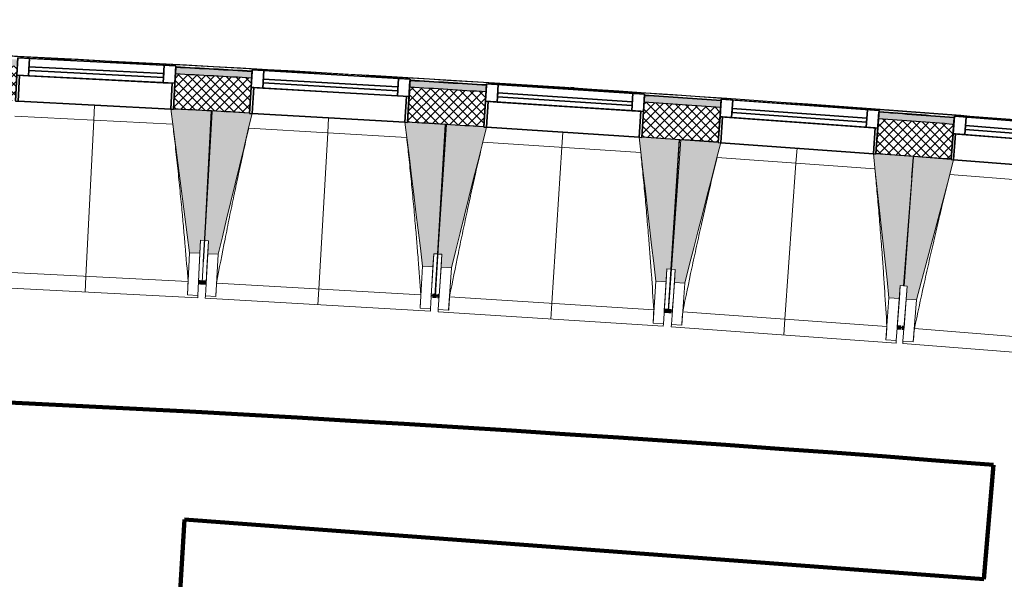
# Model space of a CAD drawing. Header units: centimetres. Extents: x -2631 to 8345, y -3715 to 485.
# Tile 28 of 82: x -1490 to -1110, y -2252 to -2036. Entities that reach past the tile are written whole.
import ezdxf

# ---------------------------------------------------------------- set-up
doc = ezdxf.new("R2010")
doc.units = ezdxf.units.CM
doc.linetypes.add('Tiret_2_', pattern=[0.25, 0.125, -0.125])
for name, color, linetype, lineweight in [('0-1', 7, 'Continuous', 5), ('HACHURE_C-3', 7, 'Continuous', 18), ('MENUISERIES', 7, 'Continuous', 18), ('MENUISERIES-1', 7, 'Continuous', 25), ('MUR', 7, 'Continuous', 25), ('MUR_C', 7, 'Continuous', 25), ('OSSATURE', 7, 'Continuous', 18), ('OSSATURE_C', 7, 'Continuous', 18), ('SERRU', 7, 'Continuous', 18), ('SERRU-traverse', 7, 'Continuous', 18), ('SOL', 7, 'Continuous', 25), ('Z', 7, 'Continuous', 18)]:
    doc.layers.add(name, color=color, linetype=linetype, lineweight=lineweight)
doc.layers.add('A-ANNO-NPLT', color=7, linetype='Continuous', lineweight=25, plot=False)
for name, color, linetype, lineweight, true_color in [('A-GLAZ-GLAS', 7, 'Continuous', 25, 0x5c63b1), ('ANNOTATIONS-3', 4, 'Tiret_2_', 100, 0x00ffff), ('ANNOTATIONS-6', 5, 'Continuous', 100, 0x0000ff), ('HACHURE_C-2', 7, 'Continuous', 5, 0xdadada), ('MENUISERIES-2', 7, 'Continuous', 25, 0x5c63b1), ('OSSATURE-1', 7, 'Continuous', 5, 0x787878), ('OSSATURE-2', 5, 'Continuous', 25, 0x0000ff)]:
    doc.layers.add(name, color=color, linetype=linetype, lineweight=lineweight, true_color=true_color)

# ---------------------------------------------------------------- blocks, each defined once
blk = doc.blocks.new('XXX_VIDE FENETRE - 590-389517-2021_015_1114_DCE_1_50_Sols Chape')
at = {"layer": 'A-ANNO-NPLT'}
for p, q in [((-30.51, 0), (-30.51, -10)), ((-29.51, 0), (-30.51, 0)), ((-29.51, -10), (-29.51, 0)), ((30.51, 0), (29.51, 0)), ((29.51, 0), (29.51, -10)), ((30.51, -10), (30.51, 0)), ((-30.51, -10), (-29.51, -10)), ((-26.01, -10), (-30.51, -10)), ((-30.51, -10), (-30.51, -16.75)), ((-26.01, -16.75), (-26.01, -10)), ((26.01, -10), (26.01, -16.75)), ((30.51, -10), (26.01, -10)), ((29.51, -10), (30.51, -10)), ((30.51, -16.75), (30.51, -10)), ((-30.51, -16.75), (-26.01, -16.75)), ((26.01, -16.75), (30.51, -16.75))]:
    blk.add_line(p, q, dxfattribs=at)
at = {"layer": 'A-GLAZ-GLAS'}
for p, q in [((26.01, -12), (-26.01, -12)), ((-26.01, -12), (-26.01, -13.5)), ((-26.01, -13.5), (26.01, -13.5)), ((26.01, -13.5), (26.01, -12))]:
    blk.add_line(p, q, dxfattribs=at)
at = {"layer": 'MENUISERIES-1'}
for p, q in [((-29.51, 0), (29.51, 0)), ((29.51, 0), (-29.51, 0)), ((-30.51, -10), (-30.51, -0.07)), ((-29.51, -0.07), (-29.51, -10)), ((29.51, -10), (29.51, -0.07)), ((30.51, -0.07), (30.51, -10)), ((30.51, -10), (-30.51, -10)), ((-30.51, -16.75), (-30.51, -10)), ((-30.51, -10), (30.51, -10)), ((-29.51, -10), (29.51, -10)), ((-26.01, -10), (-26.01, -16.75)), ((26.01, -10), (-26.01, -10)), ((26.01, -16.75), (26.01, -10)), ((30.51, -10), (30.51, -16.75)), ((30.51, -16.75), (-30.51, -16.75)), ((-26.01, -16.75), (26.01, -16.75))]:
    blk.add_line(p, q, dxfattribs=at)
at = {"layer": 'MENUISERIES-2'}
for p, q in [((-26.01, -13.5), (-26.01, -12)), ((-26.01, -12), (26.01, -12)), ((26.01, -13.5), (-26.01, -13.5)), ((26.01, -12), (26.01, -13.5))]:
    blk.add_line(p, q, dxfattribs=at)
blk = doc.blocks.new('Garde-corps - Garde-corps-508221-2021_015_1114_DCE_1_50_Sols Chape')
at = {"layer": 'SERRU-traverse'}
for p, q in [((-1469.82, -2051.86), (-1498.2, -2050.01)), ((-1416.32, -2055.34), (-1422.43, -2054.94)), ((-1400.05, -2056.44), (-1400.51, -2056.41)), ((-1400.51, -2056.41), (-1400.05, -2056.44)), ((-1275.84, -2062.57), (-1277.08, -2062.49)), ((-1151.74, -2072.59), (-1153.75, -2072.44)), ((-1153.75, -2072.44), (-1151.74, -2072.59)), ((-1129.51, -2073.99), (-1133.38, -2073.73))]:
    blk.add_line(p, q, dxfattribs=at)
for radius, start, end in [(13044.68, 85.301593, 87.259515), (13044.86, 85.791063, 87.258723), (13043.97, 86.825999, 86.955563), (13043.97, 86.427964, 86.557968), (13043.97, 86.029611, 86.159933), (13044.86, 85.301593, 85.790698), (13043.97, 85.633537, 85.761579)]:
    blk.add_arc((-2122.26, -15080.1), radius, start, end, dxfattribs=at)
blk = doc.blocks.new('B02_ARC_rvt-1-2021_015_1114_DCE_1_50_Sols Chape')
at = {"layer": 'HACHURE_C-2'}
h = blk.add_hatch(color=256, dxfattribs=at)
h.paths.add_polyline_path([(-1054.05, -2082.75), (-1053.84, -2080.26), (-1068.34, -2079.08), (-1068.54, -2081.57), (-1061.09, -2082.18)])
h.paths.add_polyline_path([(-1129.37, -2076.78), (-1129.17, -2074.29), (-1158.24, -2072.1), (-1158.42, -2074.6), (-1129.65, -2076.76)])
h.paths.add_polyline_path([(-1219.28, -2070.23), (-1219.1, -2067.74), (-1248.7, -2065.71), (-1248.86, -2068.21), (-1219.54, -2070.21)])
h.paths.add_polyline_path([(-1309.76, -2064.27), (-1309.59, -2061.77), (-1339.13, -2059.96), (-1339.28, -2062.46), (-1309.99, -2064.25)])
h.paths.add_polyline_path([(-1400.2, -2058.94), (-1400.05, -2056.44), (-1429.5, -2054.84), (-1429.63, -2057.34), (-1400.4, -2058.92)])
h.paths.add_polyline_path([(-1490.57, -2054.24), (-1490.44, -2051.74), (-1500.91, -2051.27), (-1501.11, -2053.73), (-1490.75, -2054.23)])
h.paths.add_polyline_path([(-1508.11, -2053.4), (-1507.9, -2050.91), (-1519.95, -2050.34), (-1520.06, -2052.84), (-1508.31, -2053.39)])
h.paths.add_polyline_path([(-1581.03, -2050.17), (-1580.92, -2047.67), (-1610.44, -2046.48), (-1610.53, -2048.97), (-1581.18, -2050.16)])
h.paths.add_polyline_path([(-1671.51, -2046.72), (-1671.41, -2044.22), (-1700.94, -2043.24), (-1701.02, -2045.74), (-1671.64, -2046.72)])
h.paths.add_polyline_path([(-1762.01, -2043.91), (-1761.94, -2041.41), (-1791.47, -2040.63), (-1791.53, -2043.12), (-1762.12, -2043.9)])
h.paths.add_polyline_path([(-1852.53, -2041.72), (-1852.53, -2039.22), (-1882.01, -2038.64), (-1882, -2041.14), (-1852.61, -2041.72)])
h.paths.add_polyline_path([(-2308.86, -2040.27), (-2305.35, -2040.22), (-2305.39, -2037.72), (-2308.9, -2037.77)])
h.paths.add_polyline_path([(-1943.06, -2040.16), (-1943.06, -2037.66), (-1972.48, -2037.29), (-1972.47, -2039.79), (-1943.12, -2040.16)])
h.paths.add_polyline_path([(-2244.33, -2039.5), (-2214.74, -2039.26), (-2214.76, -2036.76), (-2244.36, -2037)])
h.paths.add_polyline_path([(-2033.52, -2039.23), (-2033.55, -2036.73), (-2063.21, -2036.56), (-2063.19, -2039.06), (-2033.55, -2039.23)])
h.paths.add_polyline_path([(-2153.72, -2038.97), (-2124.22, -2038.93), (-2124.24, -2036.43), (-2153.73, -2036.47)])
at = {"layer": 'HACHURE_C-3'}
h = blk.add_hatch(dxfattribs=at)
h.set_pattern_fill('FP_1', color=256, style=0, pattern_type=2)
h.set_pattern_definition([(45, (0, 0), (-1.767767, 1.767767), []), (135, (0, 0), (-1.767767, -1.767767), [])])
h.paths.add_polyline_path([(-1055.15, -2096.21), (-1054.05, -2082.75), (-1068.54, -2081.57), (-1069.6, -2095.03), (-1061.29, -2095.7)])
h.paths.add_polyline_path([(-1130.43, -2090.24), (-1129.37, -2076.78), (-1158.42, -2074.6), (-1159.38, -2088.06), (-1130.44, -2090.24)])
h.paths.add_polyline_path([(-1220.25, -2083.69), (-1219.28, -2070.23), (-1248.86, -2068.21), (-1249.74, -2081.68), (-1220.26, -2083.69)])
h.paths.add_polyline_path([(-1310.63, -2077.74), (-1309.76, -2064.27), (-1339.28, -2062.46), (-1340.06, -2075.93), (-1310.63, -2077.74)])
h.paths.add_polyline_path([(-1400.97, -2072.41), (-1400.2, -2058.94), (-1429.63, -2057.34), (-1430.31, -2070.82), (-1400.98, -2072.41)])
h.paths.add_polyline_path([(-1491.26, -2067.72), (-1490.57, -2054.24), (-1520.06, -2052.84), (-1520.66, -2066.33), (-1491.26, -2067.72)])
h.paths.add_polyline_path([(-1581.62, -2063.65), (-1581.03, -2050.17), (-1610.53, -2048.97), (-1611.03, -2062.46), (-1581.62, -2063.65)])
h.paths.add_polyline_path([(-1672.01, -2060.21), (-1671.51, -2046.72), (-1701.02, -2045.74), (-1701.42, -2059.23), (-1672.01, -2060.21)])
h.paths.add_polyline_path([(-1762.41, -2057.4), (-1762.01, -2043.91), (-1791.53, -2043.12), (-1791.84, -2056.62), (-1762.42, -2057.4)])
h.paths.add_polyline_path([(-1852.84, -2055.22), (-1852.53, -2041.72), (-1882.05, -2041.14), (-1882.27, -2054.64), (-1852.84, -2055.22)])
h.paths.add_polyline_path([(-2311.15, -2053.8), (-2305.19, -2053.71), (-2305.39, -2040.22), (-2311.36, -2040.3), (-2311.23, -2049.13)])
h.paths.add_polyline_path([(-1943.28, -2053.66), (-1943.12, -2040.16), (-1972.5, -2039.79), (-1972.62, -2053.29), (-1943.28, -2053.66)])
h.paths.add_polyline_path([(-2244.18, -2053), (-2214.68, -2052.76), (-2214.76, -2039.26), (-2244.33, -2039.5), (-2244.22, -2049.13)])
h.paths.add_polyline_path([(-2033.64, -2052.73), (-2033.55, -2039.23), (-2063.2, -2039.06), (-2063.14, -2052.56), (-2033.64, -2052.73)])
h.paths.add_polyline_path([(-2153.66, -2052.47), (-2124.16, -2052.43), (-2124.24, -2038.93), (-2153.72, -2038.97), (-2153.67, -2049.13)])
at = {"layer": 'MUR'}
for p, q in [((-1430.31, -2070.82), (-1429.5, -2054.84)), ((-1400.05, -2056.44), (-1400.97, -2072.41)), ((-1340.06, -2075.93), (-1339.13, -2059.96)), ((-1309.59, -2061.77), (-1310.63, -2077.74)), ((-1249.74, -2081.68), (-1248.7, -2065.71)), ((-1219.1, -2067.74), (-1220.25, -2083.69)), ((-1159.38, -2088.06), (-1158.24, -2072.1)), ((-1129.17, -2074.29), (-1130.43, -2090.24))]:
    blk.add_line(p, q, dxfattribs=at)
at = {"layer": 'MUR_C'}
for p, q in [((-1429.5, -2054.84), (-1430.31, -2070.82)), ((-1400.97, -2072.41), (-1400.05, -2056.44)), ((-1339.13, -2059.96), (-1340.06, -2075.93)), ((-1310.63, -2077.74), (-1309.59, -2061.77)), ((-1248.7, -2065.71), (-1249.74, -2081.68)), ((-1220.25, -2083.69), (-1219.1, -2067.74)), ((-1158.24, -2072.1), (-1159.38, -2088.06)), ((-1130.43, -2090.24), (-1129.17, -2074.29))]:
    blk.add_line(p, q, dxfattribs=at)
for radius, start, end in [(13041.17, 86.826028, 86.955535), (13043.67, 86.826002, 86.955561), (13043.67, 86.427967, 86.557965), (13041.17, 86.427992, 86.557939), (13043.67, 86.029614, 86.15993), (13041.17, 86.029639, 86.159904), (13027.67, 86.826166, 86.955396), (13043.67, 85.63354, 85.761576), (13027.67, 86.42813, 86.557799), (13041.17, 85.633565, 85.76155), (13027.67, 86.029775, 86.159763), (13027.67, 85.633703, 85.761409)]:
    blk.add_arc((-2122.26, -15080.1), radius, start, end, dxfattribs=at)
at = {"layer": 'SOL'}
for p, q in [((-1415.45, -2071.83), (-1415.86, -2071.81)), ((-1415.86, -2071.81), (-1415.45, -2071.83)), ((-1325.1, -2077.06), (-1325.61, -2077.03)), ((-1325.61, -2077.03), (-1325.1, -2077.06)), ((-1234.72, -2082.88), (-1235.29, -2082.85)), ((-1235.29, -2082.85), (-1234.72, -2082.88))]:
    blk.add_line(p, q, dxfattribs=at)
at = {"layer": 'MENUISERIES'}
for p, rotation in [((-1460.79, -2069.38), 177.0898907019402), ((-1370.52, -2074.29), 176.6926216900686), ((-1280.19, -2079.82), 176.2953526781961), ((-1189.82, -2085.99), 175.8980836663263), ((-1100.02, -2092.75), 175.5008146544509)]:
    blk.add_blockref('XXX_VIDE FENETRE - 590-389517-2021_015_1114_DCE_1_50_Sols Chape', p, dxfattribs=dict(at, rotation=rotation))
at = {"layer": 'SERRU'}
blk.add_blockref('Garde-corps - Garde-corps-508221-2021_015_1114_DCE_1_50_Sols Chape', (0, 0), dxfattribs=at)
blk = doc.blocks.new('20_MUR PREFA_01 - MODULE_01 B-3165811-2021_015_1114_DCE_1_50_Sols Chape')
at = {"layer": 'Z'}
for p, q in [((0, 72.21), (0, 66.14)), ((0, 66.14), (0, 5.85)), ((0, 0.07), (0, 5.85))]:
    blk.add_line(p, q, dxfattribs=at)
blk = doc.blocks.new('B02_DC_STR_rvt-1-2021_015_1114_DCE_1_50_Sols Chape')
at = {"layer": 'OSSATURE-1'}
for points in [[(-1420.14, -2126.47), (-1419.88, -2121.47), (-1418.38, -2121.55), (-1415.85, -2071.6), (-1430.32, -2070.87), (-1430.32, -2070.93), (-1431.31, -2070.93), (-1424.13, -2126.26), (-1421.6, -2126.39)], [(-1413.13, -2126.86), (-1399.98, -2072.59), (-1400.98, -2072.53), (-1400.98, -2072.46), (-1415.44, -2071.62), (-1418.33, -2121.55), (-1416.83, -2121.64), (-1417.12, -2126.63), (-1416.83, -2126.65)], [(-1330.26, -2131.65), (-1329.98, -2126.66), (-1328.48, -2126.74), (-1325.59, -2076.82), (-1340.06, -2075.98), (-1340.06, -2076.05), (-1341.05, -2076.05), (-1334.26, -2131.42)], [(-1323.16, -2132.1), (-1309.64, -2077.92), (-1310.63, -2077.85), (-1310.63, -2077.78), (-1325.09, -2076.85), (-1328.32, -2126.76), (-1326.82, -2126.85), (-1327.15, -2131.84), (-1326.82, -2131.86)], [(-1240.33, -2137.46), (-1240.01, -2132.47), (-1238.51, -2132.57), (-1235.28, -2082.66), (-1249.74, -2081.73), (-1249.74, -2081.8), (-1250.74, -2081.73), (-1244.32, -2137.21)], [(-1233.15, -2137.97), (-1219.28, -2083.88), (-1220.26, -2083.81), (-1220.26, -2083.74), (-1234.7, -2082.71), (-1238.28, -2132.59), (-1236.78, -2132.7), (-1237.14, -2137.68), (-1236.78, -2137.71)], [(-1150.37, -2143.91), (-1150.01, -2138.92), (-1148.51, -2139.03), (-1144.93, -2089.14), (-1159.39, -2088.11), (-1159.39, -2088.17), (-1160.39, -2088.1), (-1154.36, -2143.62)], [(-1143.71, -2144.42), (-1129.44, -2090.43), (-1130.44, -2090.35), (-1130.44, -2090.28), (-1144.88, -2089.15), (-1148.8, -2139), (-1147.31, -2139.12), (-1147.7, -2144.11), (-1147.31, -2144.14)]]:
    blk.add_hatch(color=256, dxfattribs=at).paths.add_polyline_path(points)
at = {"layer": 'ANNOTATIONS-3'}
for p, q in [((-1417.76, -2137.79), (-1420.7, -2137.63)), ((-1327.87, -2142.99), (-1330.91, -2142.8)), ((-1237.94, -2148.82), (-1241.05, -2148.6)), ((-1148.57, -2155.23), (-1151.16, -2155.03))]:
    blk.add_line(p, q, dxfattribs=at)
at = {"layer": 'MUR'}
for p, q in [((-1417.31, -2100.42), (-1417.11, -2100.43)), ((-1327.25, -2105.46), (-1326.94, -2105.48)), ((-1237.12, -2111.06), (-1236.74, -2111.09))]:
    blk.add_line(p, q, dxfattribs=at)
at = {"layer": 'OSSATURE'}
for p, q in [((-1490.27, -2067.89), (-1431.32, -2070.88)), ((-1430.6, -2076.71), (-1491.57, -2073.61)), ((-1399.98, -2072.59), (-1341.06, -2075.99)), ((-1340.38, -2081.82), (-1401.33, -2078.3)), ((-1309.64, -2077.92), (-1250.74, -2081.73)), ((-1250.1, -2087.56), (-1311.02, -2083.62)), ((-1219.26, -2083.88), (-1160.39, -2088.1)), ((-1159.79, -2093.94), (-1220.68, -2089.57)), ((-1129.44, -2090.43), (-1070.6, -2095.06)), ((-1070.04, -2100.9), (-1130.91, -2096.11)), ((-1419.88, -2121.47), (-1420.42, -2131.94)), ((-1419.26, -2137.6), (-1418.33, -2121.55)), ((-1418.38, -2121.55), (-1418.8, -2129.73)), ((-1417.44, -2132.11), (-1416.83, -2121.64)), ((-1424.13, -2126.26), (-1424.96, -2142.53)), ((-1420.14, -2126.47), (-1420.96, -2142.73)), ((-1418.06, -2142.89), (-1417.12, -2126.63)), ((-1329.98, -2126.66), (-1330.58, -2137.13)), ((-1328.48, -2126.74), (-1329.41, -2142.8)), ((-1329.36, -2142.8), (-1328.32, -2126.76)), ((-1414.07, -2143.12), (-1413.13, -2126.86)), ((-1327.5, -2137.32), (-1326.82, -2126.85)), ((-1503.57, -2133.37), (-1424.72, -2137.38)), ((-1420.42, -2131.94), (-1420.7, -2137.53)), ((-1417.76, -2137.69), (-1417.44, -2132.11)), ((-1334.26, -2131.42), (-1335.2, -2147.68)), ((-1330.26, -2131.65), (-1331.2, -2147.91)), ((-1328.2, -2148.1), (-1327.15, -2131.84)), ((-1324.21, -2148.36), (-1323.16, -2132.1)), ((-1240.01, -2132.47), (-1240.68, -2142.94)), ((-1238.51, -2132.57), (-1239.55, -2148.62)), ((-1239.43, -2148.63), (-1238.28, -2132.59)), ((-1237.54, -2143.15), (-1236.78, -2132.7)), ((-1420.7, -2137.64), (-1420.71, -2137.74)), ((-1420.71, -2137.74), (-1419.27, -2137.81)), ((-1419.27, -2137.81), (-1419.26, -2137.71)), ((-1419.27, -2137.81), (-1417.77, -2137.9)), ((-1417.77, -2137.9), (-1417.76, -2137.79)), ((-1413.74, -2137.98), (-1334.92, -2142.53)), ((-1330.58, -2137.13), (-1330.9, -2142.71)), ((-1327.86, -2142.9), (-1327.5, -2137.32)), ((-1244.32, -2137.21), (-1245.37, -2153.46)), ((-1240.33, -2137.46), (-1241.38, -2153.72)), ((-1238.31, -2153.93), (-1237.14, -2137.68)), ((-1234.32, -2154.22), (-1233.15, -2137.97)), ((-1507.9, -2139.22), (-1421.01, -2143.64)), ((-1150.01, -2138.92), (-1150.76, -2149.38)), ((-1148.13, -2149.58), (-1147.31, -2139.12)), ((-1424.96, -2142.53), (-1424.96, -2142.5)), ((-1420.96, -2142.73), (-1424.96, -2142.53)), ((-1420.96, -2142.71), (-1421.01, -2143.64)), ((-1418.11, -2143.8), (-1418.06, -2142.87)), ((-1418.11, -2143.8), (-1331.26, -2148.81)), ((-1414.07, -2143.12), (-1418.06, -2142.89)), ((-1414.06, -2143.1), (-1414.07, -2143.12)), ((-1330.91, -2142.8), (-1330.92, -2142.92)), ((-1330.92, -2142.92), (-1329.42, -2143.01)), ((-1329.41, -2142.9), (-1329.42, -2143.01)), ((-1329.37, -2143.01), (-1329.37, -2142.9)), ((-1329.37, -2143.01), (-1327.88, -2143.11)), ((-1327.88, -2143.11), (-1327.87, -2142.99)), ((-1323.85, -2143.21), (-1245.06, -2148.31)), ((-1240.68, -2142.94), (-1241.05, -2148.52)), ((-1237.94, -2148.73), (-1237.54, -2143.15)), ((-1154.36, -2143.62), (-1155.52, -2159.87)), ((-1150.37, -2143.91), (-1151.53, -2160.15)), ((-1148.98, -2160.35), (-1147.7, -2144.11)), ((-1144.99, -2160.66), (-1143.71, -2144.42)), ((-1335.2, -2147.68), (-1335.2, -2147.65)), ((-1331.2, -2147.91), (-1335.2, -2147.68)), ((-1331.2, -2147.89), (-1331.26, -2148.81)), ((-1328.26, -2149), (-1328.2, -2148.07)), ((-1328.26, -2149), (-1241.44, -2154.62)), ((-1324.21, -2148.36), (-1328.2, -2148.1)), ((-1324.2, -2148.33), (-1324.21, -2148.36)), ((-1241.05, -2148.6), (-1241.06, -2148.73)), ((-1241.06, -2148.73), (-1239.56, -2148.83)), ((-1239.55, -2148.71), (-1239.56, -2148.83)), ((-1239.45, -2148.84), (-1239.44, -2148.72)), ((-1239.45, -2148.84), (-1237.95, -2148.94)), ((-1237.95, -2148.94), (-1237.94, -2148.82)), ((-1233.93, -2149.07), (-1155.18, -2154.72)), ((-1150.76, -2149.38), (-1151.16, -2154.96)), ((-1148.57, -2155.15), (-1148.13, -2149.58)), ((-1245.37, -2153.46), (-1245.38, -2153.43)), ((-1241.38, -2153.72), (-1245.37, -2153.46)), ((-1241.38, -2153.69), (-1241.44, -2154.62)), ((-1238.37, -2154.83), (-1238.31, -2153.9)), ((-1238.37, -2154.83), (-1151.6, -2161.06)), ((-1234.32, -2154.22), (-1238.31, -2153.93)), ((-1234.31, -2154.19), (-1234.32, -2154.22)), ((-1151.16, -2155.04), (-1151.17, -2155.17)), ((-1151.17, -2155.17), (-1149.85, -2155.26)), ((-1149.85, -2155.26), (-1148.58, -2155.36)), ((-1148.58, -2155.36), (-1148.57, -2155.23)), ((-1144.56, -2155.52), (-1065.85, -2161.71)), ((-1155.52, -2159.87), (-1155.52, -2159.84)), ((-1151.53, -2160.15), (-1155.52, -2159.87)), ((-1151.53, -2160.13), (-1151.6, -2161.06)), ((-1149.05, -2161.25), (-1148.97, -2160.32)), ((-1144.99, -2160.66), (-1148.98, -2160.35)), ((-1144.98, -2160.63), (-1144.99, -2160.66)), ((-1149.05, -2161.25), (-1062.31, -2168.07))]:
    blk.add_line(p, q, dxfattribs=at)
at = {"layer": 'OSSATURE', "flags": 128}
for points in [[(-1424.96, -2142.5), (-1424.91, -2141.48), (-1424.86, -2140.45), (-1424.82, -2139.43), (-1424.77, -2138.4), (-1424.72, -2137.38)], [(-1413.74, -2137.98), (-1413.81, -2139), (-1413.87, -2140.02), (-1413.93, -2141.05), (-1414, -2142.07), (-1414.06, -2143.1)], [(-1335.2, -2147.65), (-1335.14, -2146.63), (-1335.09, -2145.6), (-1335.03, -2144.58), (-1334.98, -2143.55), (-1334.92, -2142.53)], [(-1323.85, -2143.21), (-1323.92, -2144.23), (-1323.99, -2145.26), (-1324.06, -2146.28), (-1324.13, -2147.31), (-1324.2, -2148.33)], [(-1245.38, -2153.43), (-1245.31, -2152.41), (-1245.25, -2151.39), (-1245.19, -2150.36), (-1245.13, -2149.34), (-1245.06, -2148.31)], [(-1233.93, -2149.07), (-1234, -2150.1), (-1234.08, -2151.12), (-1234.16, -2152.14), (-1234.24, -2153.17), (-1234.31, -2154.19)], [(-1155.52, -2159.84), (-1155.45, -2158.82), (-1155.38, -2157.79), (-1155.31, -2156.77), (-1155.24, -2155.75), (-1155.18, -2154.72)], [(-1144.56, -2155.52), (-1144.64, -2156.54), (-1144.73, -2157.56), (-1144.81, -2158.59), (-1144.9, -2159.61), (-1144.98, -2160.63)]]:
    blk.add_lwpolyline(points, dxfattribs=at)
at = {"layer": 'OSSATURE'}
for points, knots in [([(-1424.72, -2137.38), (-1425.08, -2132.79), (-1425.64, -2125.93), (-1426.45, -2116.77), (-1427.13, -2109.33), (-1427.91, -2101.32), (-1428.8, -2092.73), (-1429.7, -2084.53), (-1430.32, -2079.19), (-1430.61, -2076.71)], [0, 0, 0, 0, 0.2222222, 0.3333333, 0.4444444, 0.5833333, 0.7222222, 0.8611111, 0.9816328, 0.9816328, 0.9816328, 0.9816328]), ([(-1401.32, -2078.3), (-1402.27, -2082.41), (-1403.7, -2088.78), (-1405.58, -2097.41), (-1407.14, -2104.72), (-1408.77, -2112.6), (-1411.04, -2123.87), (-1412.68, -2132.33), (-1413.74, -2137.98)], [0.0183454, 0.0183454, 0.0183454, 0.0183454, 0.2222222, 0.3333333, 0.4444444, 0.5833333, 0.7222222, 1, 1, 1, 1]), ([(-1334.92, -2142.53), (-1335.25, -2137.95), (-1335.76, -2131.07), (-1336.51, -2121.91), (-1337.14, -2114.46), (-1337.86, -2106.45), (-1338.69, -2097.86), (-1339.53, -2089.65), (-1340.12, -2084.3), (-1340.39, -2081.82)], [0, 0, 0, 0, 0.2222222, 0.3333333, 0.4444444, 0.5833333, 0.7222222, 0.8611111, 0.9816328, 0.9816328, 0.9816328, 0.9816328]), ([(-1311.01, -2083.62), (-1311.99, -2087.73), (-1313.47, -2094.09), (-1315.41, -2102.7), (-1317.02, -2110), (-1318.7, -2117.87), (-1321.05, -2129.13), (-1322.75, -2137.57), (-1323.85, -2143.21)], [0.0183454, 0.0183454, 0.0183454, 0.0183454, 0.2222222, 0.3333333, 0.4444444, 0.5833333, 0.7222222, 1, 1, 1, 1]), ([(-1245.06, -2148.31), (-1245.36, -2143.72), (-1245.83, -2136.85), (-1246.5, -2127.68), (-1247.09, -2120.23), (-1247.76, -2112.21), (-1248.52, -2103.62), (-1249.31, -2095.4), (-1249.85, -2090.05), (-1250.11, -2087.56)], [0, 0, 0, 0, 0.2222222, 0.3333333, 0.4444444, 0.5833333, 0.7222222, 0.8611111, 0.9816328, 0.9816328, 0.9816328, 0.9816328]), ([(-1220.67, -2089.57), (-1221.68, -2093.68), (-1223.2, -2100.02), (-1225.2, -2108.63), (-1226.86, -2115.91), (-1228.6, -2123.77), (-1231.03, -2135.01), (-1232.78, -2143.44), (-1233.93, -2149.07)], [0.0183454, 0.0183454, 0.0183454, 0.0183454, 0.2222222, 0.3333333, 0.4444444, 0.5833333, 0.7222222, 1, 1, 1, 1]), ([(-1155.18, -2154.72), (-1155.44, -2150.13), (-1155.86, -2143.25), (-1156.47, -2134.08), (-1157, -2126.63), (-1157.62, -2118.6), (-1158.32, -2110), (-1159.05, -2101.78), (-1159.56, -2096.43), (-1159.8, -2093.94)], [0, 0, 0, 0, 0.2222222, 0.3333333, 0.4444444, 0.5833333, 0.7222222, 0.8611111, 0.9816328, 0.9816328, 0.9816328, 0.9816328]), ([(-1130.89, -2096.11), (-1131.93, -2100.21), (-1133.5, -2106.54), (-1135.56, -2115.13), (-1137.26, -2122.41), (-1139.06, -2130.26), (-1141.57, -2141.48), (-1143.38, -2149.9), (-1144.56, -2155.52)], [0.0183454, 0.0183454, 0.0183454, 0.0183454, 0.2222222, 0.3333333, 0.4444444, 0.5833333, 0.7222222, 1, 1, 1, 1])]:
    blk.add_open_spline(points, degree=3, knots=knots, dxfattribs=at)
at = {"layer": 'OSSATURE_C'}
for p, q in [((-1415.85, -2071.6), (-1430.32, -2070.86)), ((-1418.38, -2121.55), (-1415.85, -2071.6)), ((-1415.44, -2071.62), (-1418.33, -2121.55)), ((-1400.98, -2072.46), (-1415.44, -2071.62)), ((-1325.59, -2076.82), (-1340.07, -2075.98)), ((-1328.48, -2126.74), (-1325.59, -2076.82)), ((-1325.09, -2076.85), (-1328.32, -2126.76)), ((-1310.63, -2077.79), (-1325.09, -2076.85)), ((-1235.28, -2082.66), (-1249.74, -2081.73)), ((-1238.51, -2132.57), (-1235.28, -2082.66)), ((-1234.7, -2082.71), (-1238.28, -2132.59)), ((-1220.25, -2083.74), (-1234.7, -2082.71)), ((-1144.93, -2089.14), (-1159.39, -2088.11)), ((-1144.88, -2089.15), (-1148.8, -2139)), ((-1148.51, -2139.03), (-1144.93, -2089.14)), ((-1130.43, -2090.28), (-1144.88, -2089.15)), ((-1420.14, -2126.47), (-1419.88, -2121.47)), ((-1419.88, -2121.47), (-1418.38, -2121.55)), ((-1418.33, -2121.55), (-1416.83, -2121.64)), ((-1416.83, -2121.64), (-1417.12, -2126.63)), ((-1424.13, -2126.26), (-1420.14, -2126.47)), ((-1417.12, -2126.63), (-1413.13, -2126.86)), ((-1330.26, -2131.65), (-1329.98, -2126.66)), ((-1329.98, -2126.66), (-1328.48, -2126.74)), ((-1328.32, -2126.76), (-1326.82, -2126.85)), ((-1326.82, -2126.85), (-1327.15, -2131.84)), ((-1334.26, -2131.42), (-1330.26, -2131.65)), ((-1327.15, -2131.84), (-1323.16, -2132.1)), ((-1240.33, -2137.46), (-1240.01, -2132.47)), ((-1240.01, -2132.47), (-1238.51, -2132.57)), ((-1238.28, -2132.59), (-1236.78, -2132.7)), ((-1236.78, -2132.7), (-1237.14, -2137.68)), ((-1244.32, -2137.21), (-1240.33, -2137.46)), ((-1237.14, -2137.68), (-1233.15, -2137.97)), ((-1150.37, -2143.91), (-1150.01, -2138.92)), ((-1150.01, -2138.92), (-1148.51, -2139.03)), ((-1148.8, -2139), (-1147.31, -2139.12)), ((-1147.31, -2139.12), (-1147.7, -2144.11)), ((-1154.36, -2143.62), (-1150.37, -2143.91)), ((-1147.7, -2144.11), (-1143.71, -2144.42))]:
    blk.add_line(p, q, dxfattribs=at)
at = {"layer": 'OSSATURE_C', "flags": 128}
for points in [[(-1431.33, -2070.81), (-1430.43, -2077.74), (-1429.53, -2084.68), (-1428.63, -2091.61), (-1427.73, -2098.54), (-1426.83, -2105.47), (-1425.93, -2112.4), (-1425.03, -2119.33), (-1424.13, -2126.26)], [(-1413.13, -2126.86), (-1411.48, -2120.07), (-1409.84, -2113.28), (-1408.19, -2106.48), (-1406.55, -2099.69), (-1404.9, -2092.9), (-1403.26, -2086.1), (-1401.61, -2079.31), (-1399.97, -2072.52)], [(-1341.07, -2075.92), (-1340.22, -2082.86), (-1339.36, -2089.8), (-1338.51, -2096.73), (-1337.66, -2103.67), (-1336.81, -2110.61), (-1335.96, -2117.54), (-1335.11, -2124.48), (-1334.26, -2131.42)], [(-1323.16, -2132.1), (-1321.46, -2125.32), (-1319.77, -2118.54), (-1318.08, -2111.76), (-1316.39, -2104.98), (-1314.7, -2098.19), (-1313.01, -2091.41), (-1311.31, -2084.63), (-1309.62, -2077.85)], [(-1250.75, -2081.66), (-1249.94, -2088.61), (-1249.14, -2095.55), (-1248.34, -2102.49), (-1247.53, -2109.43), (-1246.73, -2116.38), (-1245.93, -2123.32), (-1245.12, -2130.26), (-1244.32, -2137.21)], [(-1233.15, -2137.97), (-1231.41, -2131.2), (-1229.68, -2124.43), (-1227.94, -2117.66), (-1226.2, -2110.89), (-1224.46, -2104.12), (-1222.72, -2097.35), (-1220.98, -2090.58), (-1219.24, -2083.81)], [(-1160.39, -2088.03), (-1159.64, -2094.98), (-1158.88, -2101.93), (-1158.13, -2108.88), (-1157.37, -2115.83), (-1156.62, -2122.78), (-1155.87, -2129.72), (-1155.11, -2136.67), (-1154.36, -2143.62)], [(-1143.71, -2144.42), (-1141.92, -2137.66), (-1140.14, -2130.91), (-1138.35, -2124.15), (-1136.57, -2117.39), (-1134.78, -2110.63), (-1133, -2103.88), (-1131.21, -2097.12), (-1129.43, -2090.36)]]:
    blk.add_lwpolyline(points, dxfattribs=at)
at = {"layer": 'SOL'}
for p, q in [((-1418.8, -2129.73), (-1415.46, -2071.91)), ((-1325.61, -2077.1), (-1329.41, -2142.8)), ((-1329.36, -2142.8), (-1325.11, -2077.13)), ((-1235.3, -2082.99), (-1239.55, -2148.62)), ((-1145.52, -2097.35), (-1144.9, -2089.38)), ((-1420.7, -2137.63), (-1417.76, -2137.79)), ((-1417.76, -2137.69), (-1419.26, -2137.6)), ((-1417.76, -2137.79), (-1417.76, -2137.69)), ((-1330.9, -2142.71), (-1330.91, -2142.8)), ((-1330.91, -2142.8), (-1327.87, -2142.99)), ((-1330.91, -2142.8), (-1329.41, -2142.9)), ((-1329.41, -2142.8), (-1330.9, -2142.71)), ((-1329.37, -2142.9), (-1327.87, -2142.99)), ((-1327.86, -2142.9), (-1329.36, -2142.8)), ((-1327.87, -2142.99), (-1327.86, -2142.9)), ((-1239.55, -2148.62), (-1241.05, -2148.52)), ((-1241.05, -2148.52), (-1241.05, -2148.6)), ((-1237.94, -2148.82), (-1241.05, -2148.6)), ((-1241.05, -2148.6), (-1237.94, -2148.82)), ((-1151.16, -2155.03), (-1148.57, -2155.23)), ((-1148.57, -2155.15), (-1149.83, -2155.05)), ((-1148.57, -2155.23), (-1148.57, -2155.15))]:
    blk.add_line(p, q, dxfattribs=at)
at = {"layer": 'OSSATURE-2'}
for p, rotation in [((-1460.79, -2069.32), 177.089890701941), ((-1370.52, -2074.22), 176.6926216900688), ((-1280.18, -2079.76), 176.2953526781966), ((-1189.82, -2085.92), 175.8980836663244)]:
    blk.add_blockref('20_MUR PREFA_01 - MODULE_01 B-3165811-2021_015_1114_DCE_1_50_Sols Chape', p, dxfattribs=dict(at, rotation=rotation))

msp = doc.modelspace()

# ---------------------------------------------------------------- linework, layer by layer
at = {"layer": 'ANNOTATIONS-6'}
for p, q in [((-1117.741, -2252.119), (-1114.08, -2208.018)), ((-1477.364, -3054.342), (-1426.081, -2229.048)), ((-1426.081, -2229.048), (-1117.741, -2252.119))]:
    msp.add_line(p, q, dxfattribs=at)
msp.add_arc((-2123.186, -15115.818), 12947.184, 85.5298237, 91.3948403, dxfattribs=at)

# ---------------------------------------------------------------- block references
at = {"layer": '0-1'}
for name in ['B02_DC_STR_rvt-1-2021_015_1114_DCE_1_50_Sols Chape', 'B02_ARC_rvt-1-2021_015_1114_DCE_1_50_Sols Chape']:
    msp.add_blockref(name, (0, 0), dxfattribs=at)

doc.saveas('drawing.dxf')
